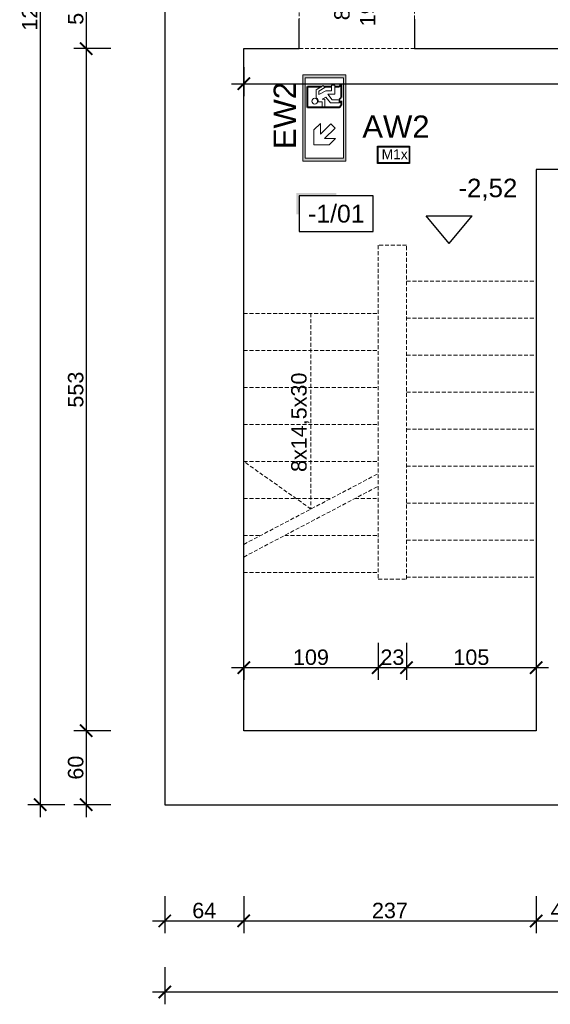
# Model space of a CAD drawing. Header units: millimetres. Extents: x 2709036 to 2756280, y 168165 to 192362.
# Tile 32 of 192: x 2709036 to 2709467, y 190539 to 191338. Entities that reach past the tile are written whole.
import ezdxf
from ezdxf.enums import TextEntityAlignment as Align

# ---------------------------------------------------------------- set-up
doc = ezdxf.new("R2010")
doc.units = ezdxf.units.MM
doc.header["$MEASUREMENT"] = 0
doc.linetypes.add('HIDDEN2', pattern=[4.7625, 3.175, -1.5875])
doc.layers.add('6 - OPISY', color=7, linetype='Continuous')
doc.layers.add('Oświetlenie awaryjne', color=1, linetype='Continuous')
for name, color, linetype, lineweight in [('__MAZ_OPIS_STOLARKA', 7, 'Continuous', 0), ('__MAZ_SCHODY', 7, 'Continuous', 0), ('__MAZ_WYMIARY', 7, 'Continuous', 9), ('__MAZ_ŚCIANY ISTNIEJĄCE', 7, 'Continuous', 30), ('Oświetlenie ewakuacyjne', 3, 'Continuous', 20)]:
    doc.layers.add(name, color=color, linetype=linetype, lineweight=lineweight)
doc.styles.add('Arial', font='arial.ttf')
doc.styles.add('Dimensions', font='arial.ttf')
doc.styles.add('Malanow_1_100', font='isocpeur.ttf')
doc.styles.get("Standard").update_dxf_attribs({"font": 'arial.ttf'})
doc.styles.add('styl1', font='arial.ttf')
doc.dimstyles.new('100', dxfattribs={"dimtxt": 10, "dimasz": 10, "dimexe": 18, "dimexo": 15, "dimgap": 9, "dimtad": 1, "dimdec": 1, "dimrnd": 0.5, "dimdsep": 46, "dimtxsty": 'Dimensions', "dimblk": 'ARCHTICK', "dimcen": 9, "dimdle": 10, "dimadec": 1, "dimazin": 2, "dimtfac": 1, "dimtdec": 4, "dimtofl": 0, "dimtmove": 2, "dimatfit": 3, "dimfxl": 1, "dimtolj": 1, "dimtzin": 0, "dimarcsym": 0})

# ---------------------------------------------------------------- blocks, each defined once
blk = doc.blocks.new('*U9')
at = {"ltscale": 10}
blk.add_hatch(color=256, dxfattribs=at).paths.add_polyline_path([(0, 26), (-25, 26), (-27, 26), (-27, 11.46), (-25, 11.46), (-25, 24), (0, 24)])
blk.add_lwpolyline([(-25, 0), (25, 0), (25, 24), (-25, 24)], close=True, dxfattribs=at)
at = {"layer": '6 - OPISY'}
for tag, p in [('NRPOM', (0, 6)), ('WYSPOM', (3.39, -15.66))]:
    blk.add_attdef(tag, text='', height=12, dxfattribs=at).set_placement(p, align=Align.CENTER)
blk = doc.blocks.new('*U10')
at = {"layer": '6 - OPISY'}
for p, q in [((-12.5, 15), (12.5, 15)), ((0, 0), (-12.5, 15)), ((0, 0), (12.5, 15))]:
    blk.add_line(p, q, dxfattribs=at)
blk.add_attdef('KOTAWYS', (5, 25), '', height=10, dxfattribs=at)
blk = doc.blocks.new('_ArchTick')
at = {"color": 0, "linetype": 'ByBlock', "const_width": 0.15}
blk.add_lwpolyline([(-0.5, -0.5), (0.5, 0.5)], dxfattribs=at)
blk = doc.blocks.new('*D786')
at = {"layer": '__MAZ_WYMIARY', "color": 0, "lineweight": -2}
for p, q in [((2709154, 190626.82), (2709154, 190596.82)), ((2709218, 190626.82), (2709218, 190596.82)), ((2709144, 190606.82), (2709228, 190606.82))]:
    blk.add_line(p, q, dxfattribs=at)
at = {"layer": 'Defpoints', "color": 0, "lineweight": 30}
for p in [(2709218, 190761.08), (2709154, 190701.08), (2709218, 190606.82)]:
    blk.add_point(p, dxfattribs=at)
at = {"layer": '__MAZ_WYMIARY', "color": 0, "lineweight": -2, "xscale": 10, "yscale": 10, "zscale": 10, "rotation": 180}
blk.add_blockref('_ArchTick', (2709154, 190606.82), dxfattribs=at)
at = {"layer": '__MAZ_WYMIARY', "color": 0, "lineweight": -2, "xscale": 10, "yscale": 10, "zscale": 10}
blk.add_blockref('_ArchTick', (2709218, 190606.82), dxfattribs=at)
at = {"layer": '__MAZ_WYMIARY', "color": 0, "lineweight": 5, "insert": (2709186, 190615.2), "char_height": 12.5, "attachment_point": 5, "style": 'Arial'}
blk.add_mtext('\\A1;64', dxfattribs=at)
blk = doc.blocks.new('*D787')
at = {"layer": '__MAZ_WYMIARY', "color": 0, "lineweight": -2}
for p, q in [((2709218, 190626.82), (2709218, 190596.82)), ((2709455, 190626.82), (2709455, 190596.82)), ((2709208, 190606.82), (2709465, 190606.82))]:
    blk.add_line(p, q, dxfattribs=at)
at = {"layer": 'Defpoints', "color": 0, "lineweight": 30}
for p in [(2709218, 190761.08), (2709455, 190761.08), (2709455, 190606.82)]:
    blk.add_point(p, dxfattribs=at)
at = {"layer": '__MAZ_WYMIARY', "color": 0, "lineweight": -2, "xscale": 10, "yscale": 10, "zscale": 10, "rotation": 180}
blk.add_blockref('_ArchTick', (2709218, 190606.82), dxfattribs=at)
at = {"layer": '__MAZ_WYMIARY', "color": 0, "lineweight": -2, "xscale": 10, "yscale": 10, "zscale": 10}
blk.add_blockref('_ArchTick', (2709455, 190606.82), dxfattribs=at)
at = {"layer": '__MAZ_WYMIARY', "color": 0, "lineweight": 5, "insert": (2709336.5, 190615.21), "char_height": 12.5, "attachment_point": 5, "style": 'Arial'}
blk.add_mtext('\\A1;237', dxfattribs=at)
blk = doc.blocks.new('*D788')
at = {"layer": '__MAZ_WYMIARY', "color": 0, "lineweight": -2}
for p, q in [((2709455, 190626.82), (2709455, 190596.82)), ((2709498, 190626.82), (2709498, 190596.82)), ((2709445, 190606.82), (2709508, 190606.82))]:
    blk.add_line(p, q, dxfattribs=at)
at = {"layer": 'Defpoints', "color": 0, "lineweight": 30}
for p in [(2709455, 190761.08), (2709498, 190761.08), (2709498, 190606.82)]:
    blk.add_point(p, dxfattribs=at)
at = {"layer": '__MAZ_WYMIARY', "color": 0, "lineweight": -2, "xscale": 10, "yscale": 10, "zscale": 10, "rotation": 180}
blk.add_blockref('_ArchTick', (2709455, 190606.82), dxfattribs=at)
at = {"layer": '__MAZ_WYMIARY', "color": 0, "lineweight": -2, "xscale": 10, "yscale": 10, "zscale": 10}
blk.add_blockref('_ArchTick', (2709498, 190606.82), dxfattribs=at)
at = {"layer": '__MAZ_WYMIARY', "color": 0, "lineweight": 5, "insert": (2709476.5, 190615.21), "char_height": 12.5, "attachment_point": 5, "style": 'Arial'}
blk.add_mtext('\\A1;43', dxfattribs=at)
blk = doc.blocks.new('*D806')
at = {"layer": '__MAZ_WYMIARY', "color": 0, "lineweight": -2}
for p, q in [((2709090.23, 191382.08), (2709090.23, 191304.08)), ((2709110.23, 191372.08), (2709080.23, 191372.08)), ((2709110.23, 191314.08), (2709080.23, 191314.08))]:
    blk.add_line(p, q, dxfattribs=at)
at = {"layer": 'Defpoints', "color": 0, "lineweight": 30}
for p in [(2709244, 191372.08), (2709090.23, 191314.08), (2709218, 191314.08)]:
    blk.add_point(p, dxfattribs=at)
at = {"layer": '__MAZ_WYMIARY', "color": 0, "lineweight": -2, "xscale": 10, "yscale": 10, "zscale": 10}
for p, rotation in [((2709090.23, 191372.08), 90), ((2709090.23, 191314.08), 270)]:
    blk.add_blockref('_ArchTick', p, dxfattribs=dict(at, rotation=rotation))
at = {"layer": '__MAZ_WYMIARY', "color": 0, "lineweight": 5, "insert": (2709081.85, 191343.08), "char_height": 12.5, "attachment_point": 5, "rotation": 90, "style": 'Arial'}
blk.add_mtext('\\A1;58', dxfattribs=at)
blk = doc.blocks.new('*D807')
at = {"layer": '__MAZ_WYMIARY', "color": 0, "lineweight": -2}
for p, q in [((2709090.23, 191324.08), (2709090.23, 190751.08)), ((2709110.23, 191314.08), (2709080.23, 191314.08)), ((2709110.23, 190761.08), (2709080.23, 190761.08))]:
    blk.add_line(p, q, dxfattribs=at)
at = {"layer": 'Defpoints', "color": 0, "lineweight": 30}
for p in [(2709218, 191314.08), (2709090.23, 190761.08), (2709218, 190761.08)]:
    blk.add_point(p, dxfattribs=at)
at = {"layer": '__MAZ_WYMIARY', "color": 0, "lineweight": -2, "xscale": 10, "yscale": 10, "zscale": 10}
for p, rotation in [((2709090.23, 191314.08), 90), ((2709090.23, 190761.08), 270)]:
    blk.add_blockref('_ArchTick', p, dxfattribs=dict(at, rotation=rotation))
at = {"layer": '__MAZ_WYMIARY', "color": 0, "lineweight": 5, "insert": (2709081.85, 191037.58), "char_height": 12.5, "attachment_point": 5, "rotation": 90, "style": 'Arial'}
blk.add_mtext('\\A1;553', dxfattribs=at)
blk = doc.blocks.new('*D808')
at = {"layer": '__MAZ_WYMIARY', "color": 0, "lineweight": -2}
for p, q in [((2709090.23, 190771.08), (2709090.23, 190691.08)), ((2709110.23, 190761.08), (2709080.23, 190761.08)), ((2709110.23, 190701.08), (2709080.23, 190701.08))]:
    blk.add_line(p, q, dxfattribs=at)
at = {"layer": 'Defpoints', "color": 0, "lineweight": 30}
for p in [(2709218, 190761.08), (2709090.23, 190701.08), (2709154, 190701.08)]:
    blk.add_point(p, dxfattribs=at)
at = {"layer": '__MAZ_WYMIARY', "color": 0, "lineweight": -2, "xscale": 10, "yscale": 10, "zscale": 10}
for p, rotation in [((2709090.23, 190761.08), 90), ((2709090.23, 190701.08), 270)]:
    blk.add_blockref('_ArchTick', p, dxfattribs=dict(at, rotation=rotation))
at = {"layer": '__MAZ_WYMIARY', "color": 0, "lineweight": 5, "insert": (2709081.85, 190731.08), "char_height": 12.5, "attachment_point": 5, "rotation": 90, "style": 'Arial'}
blk.add_mtext('\\A1;60', dxfattribs=at)
blk = doc.blocks.new('*D809')
at = {"layer": '__MAZ_WYMIARY', "color": 0, "lineweight": -2}
for p, q in [((2709053.01, 192005.08), (2709053.01, 190691.08)), ((2709073.01, 191995.08), (2709043.01, 191995.08)), ((2709073.01, 190701.08), (2709043.01, 190701.08))]:
    blk.add_line(p, q, dxfattribs=at)
at = {"layer": 'Defpoints', "color": 0, "lineweight": 30}
for p in [(2709154, 191995.08), (2709053.01, 190701.08), (2709154, 190701.08)]:
    blk.add_point(p, dxfattribs=at)
at = {"layer": '__MAZ_WYMIARY', "color": 0, "lineweight": -2, "xscale": 10, "yscale": 10, "zscale": 10}
for p, rotation in [((2709053.01, 191995.08), 90), ((2709053.01, 190701.08), 270)]:
    blk.add_blockref('_ArchTick', p, dxfattribs=dict(at, rotation=rotation))
at = {"layer": '__MAZ_WYMIARY', "color": 0, "lineweight": 5, "insert": (2709044.63, 191348.08), "char_height": 12.5, "attachment_point": 5, "rotation": 90, "style": 'Arial'}
blk.add_mtext('\\A1;1294', dxfattribs=at)
blk = doc.blocks.new('*D823')
at = {"layer": '__MAZ_WYMIARY', "color": 0, "lineweight": -2}
for p, q in [((2709327, 190832.17), (2709327, 190802.17)), ((2709208, 190812.17), (2709337, 190812.17)), ((2709218, 190812.17), (2709218, 190802.17))]:
    blk.add_line(p, q, dxfattribs=at)
at = {"layer": 'Defpoints', "color": 0, "lineweight": 30}
for p in [(2709327, 190884.04), (2709218, 190813.81), (2709327, 190812.17)]:
    blk.add_point(p, dxfattribs=at)
at = {"layer": '__MAZ_WYMIARY', "color": 0, "lineweight": -2, "xscale": 10, "yscale": 10, "zscale": 10, "rotation": 180}
blk.add_blockref('_ArchTick', (2709218, 190812.17), dxfattribs=at)
at = {"layer": '__MAZ_WYMIARY', "color": 0, "lineweight": -2, "xscale": 10, "yscale": 10, "zscale": 10}
blk.add_blockref('_ArchTick', (2709327, 190812.17), dxfattribs=at)
at = {"layer": '__MAZ_WYMIARY', "color": 0, "lineweight": 5, "insert": (2709272.5, 190820.56), "char_height": 12.5, "attachment_point": 5, "style": 'Arial'}
blk.add_mtext('\\A1;109', dxfattribs=at)
blk = doc.blocks.new('*D824')
at = {"layer": '__MAZ_WYMIARY', "color": 0, "lineweight": -2}
for p, q in [((2709327, 190832.17), (2709327, 190802.17)), ((2709350, 190832.17), (2709350, 190802.17)), ((2709317, 190812.17), (2709360, 190812.17))]:
    blk.add_line(p, q, dxfattribs=at)
at = {"layer": 'Defpoints', "color": 0, "lineweight": 30}
for p in [(2709327, 190884.04), (2709350, 190884.04), (2709350, 190812.17)]:
    blk.add_point(p, dxfattribs=at)
at = {"layer": '__MAZ_WYMIARY', "color": 0, "lineweight": -2, "xscale": 10, "yscale": 10, "zscale": 10, "rotation": 180}
blk.add_blockref('_ArchTick', (2709327, 190812.17), dxfattribs=at)
at = {"layer": '__MAZ_WYMIARY', "color": 0, "lineweight": -2, "xscale": 10, "yscale": 10, "zscale": 10}
blk.add_blockref('_ArchTick', (2709350, 190812.17), dxfattribs=at)
at = {"layer": '__MAZ_WYMIARY', "color": 0, "lineweight": 5, "insert": (2709338.5, 190820.56), "char_height": 12.5, "attachment_point": 5, "style": 'Arial'}
blk.add_mtext('\\A1;23', dxfattribs=at)
blk = doc.blocks.new('*D825')
at = {"layer": '__MAZ_WYMIARY', "color": 0, "lineweight": -2}
for p, q in [((2709350, 190832.17), (2709350, 190802.17)), ((2709340, 190812.17), (2709465, 190812.17)), ((2709455, 190812.17), (2709455, 190802.17))]:
    blk.add_line(p, q, dxfattribs=at)
at = {"layer": 'Defpoints', "color": 0, "lineweight": 30}
for p in [(2709350, 190884.04), (2709455, 190824.91), (2709455, 190812.17)]:
    blk.add_point(p, dxfattribs=at)
at = {"layer": '__MAZ_WYMIARY', "color": 0, "lineweight": -2, "xscale": 10, "yscale": 10, "zscale": 10, "rotation": 180}
blk.add_blockref('_ArchTick', (2709350, 190812.17), dxfattribs=at)
at = {"layer": '__MAZ_WYMIARY', "color": 0, "lineweight": -2, "xscale": 10, "yscale": 10, "zscale": 10}
blk.add_blockref('_ArchTick', (2709455, 190812.17), dxfattribs=at)
at = {"layer": '__MAZ_WYMIARY', "color": 0, "lineweight": 5, "insert": (2709402.5, 190820.56), "char_height": 12.5, "attachment_point": 5, "style": 'Arial'}
blk.add_mtext('\\A1;105', dxfattribs=at)
blk = doc.blocks.new('*D829')
at = {"layer": '__MAZ_WYMIARY', "color": 0, "lineweight": -2}
for p, q in [((2709154, 190569.21), (2709154, 190539.21)), ((2711953, 190569.21), (2711953, 190539.21)), ((2709144, 190549.21), (2711963, 190549.21))]:
    blk.add_line(p, q, dxfattribs=at)
at = {"layer": 'Defpoints', "color": 0, "lineweight": 30}
for p in [(2709154, 190701.08), (2711953, 190701.08), (2711953, 190549.21)]:
    blk.add_point(p, dxfattribs=at)
at = {"layer": '__MAZ_WYMIARY', "color": 0, "lineweight": -2, "xscale": 10, "yscale": 10, "zscale": 10, "rotation": 180}
blk.add_blockref('_ArchTick', (2709154, 190549.21), dxfattribs=at)
at = {"layer": '__MAZ_WYMIARY', "color": 0, "lineweight": -2, "xscale": 10, "yscale": 10, "zscale": 10}
blk.add_blockref('_ArchTick', (2711953, 190549.21), dxfattribs=at)
at = {"layer": '__MAZ_WYMIARY', "color": 0, "lineweight": 5, "insert": (2710553.5, 190557.59), "char_height": 12.5, "attachment_point": 5, "style": 'Arial'}
blk.add_mtext('\\A1;2799', dxfattribs=at)
blk = doc.blocks.new('*D862')
at = {"layer": '__MAZ_WYMIARY', "color": 0, "lineweight": -2}
for p, q in [((2709218, 191299.08), (2709218, 191275.67)), ((2710331, 191299.08), (2710331, 191275.67)), ((2709208, 191285.67), (2710341, 191285.67))]:
    blk.add_line(p, q, dxfattribs=at)
at = {"layer": 'Defpoints', "color": 0, "lineweight": 30}
for p in [(2709218, 191314.08), (2710331, 191314.08), (2710331, 191285.67)]:
    blk.add_point(p, dxfattribs=at)
at = {"layer": '__MAZ_WYMIARY', "color": 0, "lineweight": -2, "xscale": 10, "yscale": 10, "zscale": 10, "rotation": 180}
blk.add_blockref('_ArchTick', (2709218, 191285.67), dxfattribs=at)
at = {"layer": '__MAZ_WYMIARY', "color": 0, "lineweight": -2, "xscale": 10, "yscale": 10, "zscale": 10}
blk.add_blockref('_ArchTick', (2710331, 191285.67), dxfattribs=at)
at = {"layer": '__MAZ_WYMIARY', "color": 0, "lineweight": 5, "insert": (2709774.5, 191294.06), "char_height": 12.5, "attachment_point": 5, "style": 'Arial'}
blk.add_mtext('\\A1;1113', dxfattribs=at)
blk = doc.blocks.new('*U720')
at = {"layer": 'Oświetlenie awaryjne'}
h = blk.add_hatch(color=256, dxfattribs=at)
h.paths.add_polyline_path([(-13, 7), (13, 7), (13, -7), (-13, -7)])
h.paths.add_polyline_path([(-12.5, 6.5), (12.5, 6.5), (12.5, -6.5), (-12.5, -6.5)], flags=16)
at = {"layer": 'Oświetlenie awaryjne', "linetype": 'ByBlock'}
for p, q in [((-12.5, 6.5), (12.5, 6.5)), ((-12.5, -6.5), (-12.5, 6.5)), ((12.5, 6.5), (12.5, -6.5)), ((12.5, -6.5), (-12.5, -6.5))]:
    blk.add_line(p, q, dxfattribs=at)
blk.add_lwpolyline([(-13, 7), (13, 7), (13, -7), (-13, -7)], close=True, dxfattribs=at)
at = {"layer": 'Oświetlenie awaryjne', "attachment_point": 1, "style": 'Malanow_1_100'}
for s, insert, char_height in [('{\\fArial|b0|i0|c238|p34;AW2}', (-25.34, 31.85), 18), ('{\\fArial|b0|i0|c238|p34;M1x}', (-9.68, 4.41), 8)]:
    blk.add_mtext_dynamic_manual_height_columns(s, width=42.9792, gutter_width=669.53, heights=[0], dxfattribs=dict(at, insert=insert, char_height=char_height))
blk = doc.blocks.new('SG')
at = {"layer": 'Oświetlenie ewakuacyjne', "linetype": 'ByBlock'}
h = blk.add_hatch(color=256, dxfattribs=at)
h.paths.add_polyline_path([(0, 35), (70, 35), (70, 0), (0, 0)])
h.paths.add_polyline_path([(2.46, 33.02), (67.54, 33.02), (67.54, 1.98), (2.46, 1.98)], flags=16)
at = {"layer": 'Oświetlenie ewakuacyjne'}
for p, q in [((13.25, 13.62), (13.25, 25.91)), ((25.54, 25.91), (13.25, 25.91)), ((30.71, 20.74), (25.54, 25.91)), ((57.92, 24.25), (51.41, 24.26)), ((61.48, 18.41), (57.92, 24.25)), ((26.91, 8.84), (18.42, 17.32)), ((18.42, 17.32), (18.42, 8.45)), ((21.84, 20.74), (30.32, 12.25)), ((21.84, 20.74), (30.71, 20.74)), ((48.18, 19.41), (43.61, 19.41)), ((43.61, 17.05), (50.29, 17.05)), ((51.85, 16.32), (47.23, 12.65)), ((48.19, 22.45), (48.18, 19.41)), ((50.29, 17.05), (50.3, 19.2)), ((50.3, 19.2), (51.85, 16.32)), ((57.15, 16.36), (54.13, 21.88)), ((54.13, 21.88), (56.83, 21.88)), ((56.83, 21.88), (59.74, 17.25)), ((57.15, 11.69), (57.15, 16.36)), ((59.74, 17.25), (61.48, 18.41)), ((18.42, 8.45), (13.25, 13.62)), ((30.32, 12.25), (26.91, 8.84)), ((47.23, 12.65), (47.23, 5.59)), ((49.8, 11.31), (54.43, 14.75)), ((49.8, 5.59), (49.8, 11.31)), ((54.43, 14.75), (54.42, 8.98)), ((54.42, 8.98), (61.7, 8.99)), ((61.7, 11.69), (57.15, 11.69)), ((61.7, 8.99), (61.7, 11.69)), ((47.23, 5.59), (49.8, 5.59)), ((47.67, 5.16), (50.23, 5.16))]:
    blk.add_line(p, q, dxfattribs=at)
at = {"layer": 'Oświetlenie ewakuacyjne', "lineweight": 40}
for p, q in [((43.61, 31.14), (60.69, 31.14)), ((43.61, 16.68), (43.61, 31.14)), ((60.69, 31.14), (60.69, 19.72)), ((43.61, 5.59), (43.61, 17.05)), ((60.69, 17.88), (60.69, 11.69)), ((60.69, 8.99), (60.69, 5.59)), ((43.61, 5.59), (45.42, 3.78)), ((49.04, 3.78), (45.42, 3.78)), ((47.67, 5.16), (49.04, 3.78)), ((50.23, 5.16), (51.61, 3.78)), ((62.49, 3.78), (51.61, 3.78)), ((60.69, 5.59), (62.49, 3.78))]:
    blk.add_line(p, q, dxfattribs=at)
at = {"layer": 'Oświetlenie ewakuacyjne'}
for points in [[(0, 35), (70, 35), (70, 0), (0, 0)], [(2.46, 33.02), (67.54, 33.02), (67.54, 1.98), (2.46, 1.98)]]:
    blk.add_lwpolyline(points, close=True, dxfattribs=at)
blk.add_circle((48.72, 25.28), 2.34, dxfattribs=at)
blk.add_arc((48.72, 25.28), 2.88, 259.40031, 339.13959, dxfattribs=at)
blk = doc.blocks.new('*U726')
at = {"layer": 'Oświetlenie ewakuacyjne', "color": 1, "linetype": 'ByBlock'}
blk.add_blockref('SG', (0, -0.01), dxfattribs=at)
at = {"layer": 'Oświetlenie ewakuacyjne', "insert": (9.79, 58.58), "char_height": 18, "attachment_point": 1, "style": 'Malanow_1_100'}
blk.add_mtext_dynamic_manual_height_columns('{\\fArial|b0|i0|c238|p34;EW2}', width=42.9792, gutter_width=669.53, heights=[0], dxfattribs=at)

msp = doc.modelspace()

# ---------------------------------------------------------------- linework, layer by layer
at = {"layer": '__MAZ_SCHODY', "color": 252, "linetype": 'HIDDEN2', "lineweight": 5}
for p, q in [((2709350, 191154.62), (2709327, 191154.62)), ((2709327, 191154.62), (2709327, 190884.04)), ((2709350, 190884.04), (2709350, 191154.62)), ((2709350, 191125.45), (2709455, 191125.45)), ((2709218, 191099.39), (2709327, 191099.39)), ((2709350, 191095.45), (2709455, 191095.45)), ((2709218, 191069.39), (2709327, 191069.39)), ((2709350, 191065.45), (2709455, 191065.45)), ((2709218, 191039.39), (2709327, 191039.39)), ((2709350, 191035.45), (2709455, 191035.45)), ((2709218, 191009.39), (2709327, 191009.39)), ((2709350, 191005.45), (2709455, 191005.45)), ((2709218, 190979.39), (2709327, 190979.39)), ((2709218, 190912.12), (2709327, 190969.49)), ((2709350, 190975.45), (2709455, 190975.45)), ((2709218, 190901.89), (2709327, 190959.26)), ((2709218, 190949.39), (2709288.81, 190949.39)), ((2709308.24, 190949.39), (2709327, 190949.39)), ((2709350, 190945.45), (2709455, 190945.45)), ((2709218, 190919.39), (2709231.81, 190919.39)), ((2709251.25, 190919.39), (2709327, 190919.39)), ((2709350, 190915.45), (2709455, 190915.45)), ((2709218, 190889.39), (2709327, 190889.39)), ((2709327, 190884.04), (2709350, 190884.04)), ((2709350, 190885.45), (2709455, 190885.45))]:
    msp.add_line(p, q, dxfattribs=at)
msp.add_lwpolyline([(2709356.54, 191372.08), (2709262.98, 191372.08), (2709262.98, 191314.08), (2709356.54, 191314.08)], close=True, dxfattribs=at)
msp.add_lwpolyline([(2709272.5, 191099.39), (2709272.5, 190940.8), (2709218, 190979.39)], dxfattribs=at)
at = {"layer": '__MAZ_ŚCIANY ISTNIEJĄCE', "color": 252, "ltscale": 15}
for p, q in [((2709154, 191995.08), (2709154, 190701.08)), ((2709262.98, 191314.08), (2709262.98, 191338.08)), ((2709356.54, 191338.08), (2709356.54, 191314.08)), ((2709218, 191314.08), (2709262.98, 191314.08)), ((2709218, 190761.08), (2709218, 191314.08)), ((2709356.54, 191314.08), (2710331, 191314.08)), ((2709455, 191216.08), (2709455, 190761.08)), ((2709521.51, 191216.08), (2709455, 191216.08)), ((2709455, 190761.08), (2709218, 190761.08)), ((2709154, 190701.08), (2711953, 190701.08))]:
    msp.add_line(p, q, dxfattribs=at)

# ---------------------------------------------------------------- block references
at = {"layer": '6 - OPISY', "color": 252}
for name, p, xscale, yscale, zscale, values in [('*U10', (2709384.52, 191156.1), 1.5, 1.5, 1.5, {'KOTAWYS': '-2,52'}), ('*U9', (2709293.05, 191165.88, 0), 1.2, 1.2, 1.2, {'NRPOM': '-1/01'})]:
    msp.add_blockref(name, p, dxfattribs=dict(at, xscale=xscale, yscale=yscale, zscale=zscale)).add_auto_attribs(values)
at = {"layer": 'Oświetlenie awaryjne', "linetype": 'ByBlock'}
msp.add_blockref('*U720', (2709339.49, 191228.02, 0), dxfattribs=at)
at = {"layer": 'Oświetlenie ewakuacyjne', "linetype": 'ByBlock', "rotation": 90}
msp.add_blockref('*U726', (2709300.87, 191222.78), dxfattribs=at)

# ---------------------------------------------------------------- texts
at = {"layer": '__MAZ_OPIS_STOLARKA', "color": 252, "insert": (2709308.1, 191346.78), "char_height": 12.5, "width": 38.3096, "attachment_point": 5, "rotation": 90, "style": 'styl1'}
msp.add_mtext('\\pxqc;80\\P195', dxfattribs=at)
at = {"layer": '__MAZ_SCHODY', "color": 252, "linetype": 'HIDDEN2', "lineweight": 5, "style": 'styl1'}
msp.add_text('8x14,5x30', height=12.5, rotation=90, dxfattribs=at).set_placement((2709268.98, 190970.82))

# ---------------------------------------------------------------- dimensions: what is measured, and where the dimension line sits
at = {"layer": '__MAZ_WYMIARY', "color": 252, "lineweight": 5}
for base, p1, p2, picture, middle in [((2709053.01, 190701.08), (2709154, 191995.08), (2709154, 190701.08), '*D809', (2709044.63, 191348.08)), ((2709090.23, 191314.08), (2709244, 191372.08), (2709218, 191314.08), '*D806', (2709081.85, 191343.08)), ((2709090.23, 190761.08), (2709218, 191314.08), (2709218, 190761.08), '*D807', (2709081.85, 191037.58)), ((2709090.23, 190701.08), (2709218, 190761.08), (2709154, 190701.08), '*D808', (2709081.85, 190731.08))]:
    dim = msp.add_linear_dim(base=base, p1=p1, p2=p2, angle=90, dimstyle='100', override={"dimtxt": 12.5, "dimexe": 10, "dimgap": 2, "dimdec": 0, "dimtxsty": 'Arial', "dimtmove": 1, "dimfxl": 20, "dimfxlon": 1}, dxfattribs=at)
    dim.commit()
    dim.dimension.update_dxf_attribs({"geometry": picture, "text_midpoint": middle})
for base, p1, p2, picture, middle in [((2710331, 191285.67), (2709218, 191314.08), (2710331, 191314.08), '*D862', (2709774.5, 191294.06)), ((2709327, 190812.17), (2709218, 190813.81), (2709327, 190884.04), '*D823', (2709272.5, 190820.56)), ((2709350, 190812.17), (2709327, 190884.04), (2709350, 190884.04), '*D824', (2709338.5, 190820.56)), ((2709455, 190812.17), (2709350, 190884.04), (2709455, 190824.91), '*D825', (2709402.5, 190820.56)), ((2709218, 190606.82), (2709154, 190701.08), (2709218, 190761.08), '*D786', (2709186, 190615.2)), ((2709455, 190606.82), (2709218, 190761.08), (2709455, 190761.08), '*D787', (2709336.5, 190615.21)), ((2709498, 190606.82), (2709455, 190761.08), (2709498, 190761.08), '*D788', (2709476.5, 190615.21)), ((2711953, 190549.21), (2709154, 190701.08), (2711953, 190701.08), '*D829', (2710553.5, 190557.59))]:
    dim = msp.add_linear_dim(base=base, p1=p1, p2=p2, dimstyle='100', override={"dimtxt": 12.5, "dimexe": 10, "dimgap": 2, "dimdec": 0, "dimtxsty": 'Arial', "dimtmove": 1, "dimfxl": 20, "dimfxlon": 1}, dxfattribs=at)
    dim.commit()
    dim.dimension.update_dxf_attribs({"geometry": picture, "text_midpoint": middle})

doc.saveas('drawing.dxf')
